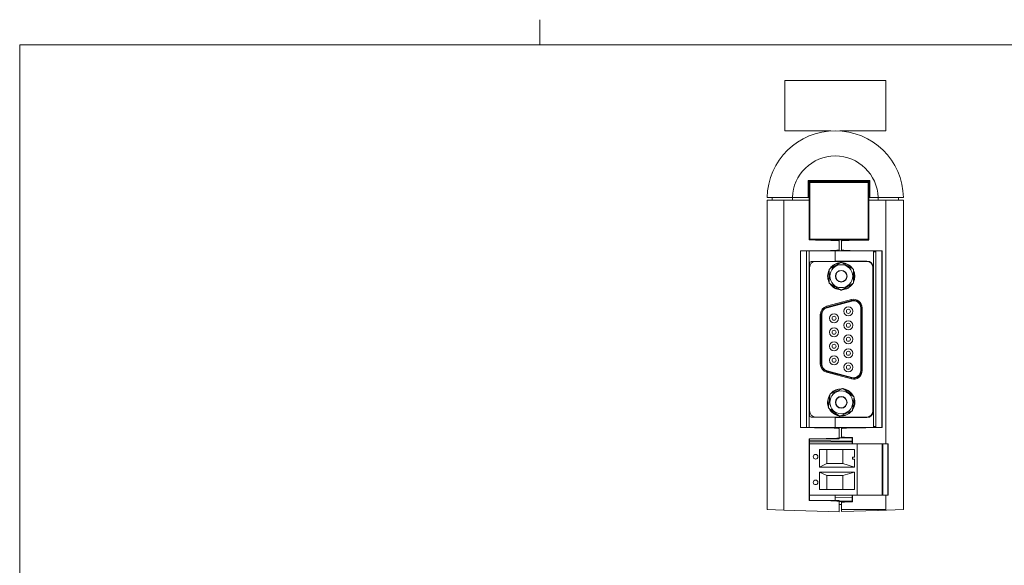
# Model space of a CAD drawing. Header units: millimetres. Extents: x 18 to 412, y 5 to 292.
# Tile 3 of 4: x 20 to 215, y 184 to 292. Entities that reach past the tile are written whole.
import ezdxf

# ---------------------------------------------------------------- set-up
doc = ezdxf.new("R2010")
doc.units = ezdxf.units.MM
doc.linetypes.add('SLD-Solid', pattern=[0])

msp = doc.modelspace()

# ---------------------------------------------------------------- linework, layer by layer
at = {"color": 7, "linetype": 'SLD-Solid', "lineweight": 0}
for p, q in [((123, 287), (123, 292)), ((20, 287), (410, 287)), ((20, 287), (20, 10))]:
    msp.add_line(p, q, dxfattribs=at)
at = {"color": 7, "linetype": 'SLD-Solid', "lineweight": 15}
for p, q in [((171.51, 269.97), (171.51, 279.97)), ((171.51, 279.97), (191.51, 279.97)), ((191.51, 279.97), (191.51, 269.97)), ((180.61, 269.97), (171.51, 269.97)), ((191.51, 269.97), (182.41, 269.97)), ((173.48, 267.35), (173.47, 267.34)), ((176.11, 260.14), (188.36, 260.14)), ((176.11, 256.75), (176.11, 260.14)), ((176.11, 260.14), (176.31, 259.94)), ((176.31, 259.94), (176.31, 256.75)), ((188.16, 259.94), (176.31, 259.94)), ((176.41, 259.94), (176.41, 259.81)), ((176.41, 259.81), (176.48, 259.74)), ((176.41, 259.81), (176.41, 255.29)), ((188.06, 259.81), (176.41, 259.81)), ((176.48, 259.74), (176.48, 248.53)), ((187.99, 259.74), (176.48, 259.74)), ((188.06, 259.81), (187.99, 259.74)), ((187.99, 248.53), (187.99, 259.74)), ((188.06, 248.46), (188.06, 259.81)), ((188.36, 260.14), (188.16, 259.94)), ((188.16, 256.75), (188.16, 259.94)), ((188.36, 260.14), (188.36, 256.75)), ((168.01, 256.22), (168.01, 194.97)), ((168.01, 256.22), (171.35, 256.22)), ((169.01, 256.22), (169.01, 256.75)), ((171.35, 194.86), (171.35, 256.22)), ((176.31, 256.22), (171.35, 256.22)), ((173.02, 256.75), (173.01, 256.75)), ((176.11, 256.75), (173.02, 256.75)), ((176.31, 256.75), (176.11, 256.75)), ((176.31, 256.22), (176.31, 256.75)), ((176.31, 248.36), (176.31, 256.22)), ((176.31, 256.22), (176.31, 248.36)), ((176.31, 256.22), (176.31, 256.22)), ((188.16, 255.5), (188.06, 255.5)), ((188.06, 255.47), (188.16, 255.47)), ((188.36, 256.75), (188.16, 256.75)), ((188.16, 256.22), (188.16, 256.75)), ((188.16, 248.36), (188.16, 256.22)), ((188.16, 256.22), (188.17, 256.22)), ((188.17, 248.36), (188.17, 256.22)), ((191.51, 256.22), (188.17, 256.22)), ((190.01, 256.75), (188.36, 256.75)), ((190.01, 256.75), (190.01, 256.75)), ((191.51, 207.95), (191.51, 256.22)), ((191.51, 256.22), (195.01, 256.22)), ((194.01, 256.22), (194.01, 256.75)), ((195.01, 256.22), (195.01, 194.97)), ((176.41, 255.4), (176.31, 255.4)), ((176.41, 255.29), (176.31, 255.29)), ((176.41, 252.99), (176.41, 255.29)), ((176.31, 252.99), (176.41, 252.99)), ((176.41, 252.99), (176.41, 248.46)), ((176.41, 249.9), (176.31, 249.9)), ((176.31, 248.36), (176.31, 248.36)), ((176.31, 248.36), (182.26, 248.36)), ((176.41, 248.46), (176.48, 248.53)), ((176.41, 248.46), (176.41, 248.36)), ((176.41, 248.46), (188.06, 248.46)), ((176.48, 248.53), (187.99, 248.53)), ((182.26, 248.36), (182.76, 248.36)), ((182.26, 248.36), (182.26, 248.16)), ((182.26, 248.16), (182.26, 246.38)), ((182.76, 248.36), (188.16, 248.36)), ((182.76, 248.16), (182.76, 248.36)), ((182.76, 246.38), (182.76, 248.16)), ((187.01, 248.36), (187.01, 248.46)), ((188.06, 248.46), (187.99, 248.53)), ((188.16, 249.27), (188.06, 249.27)), ((188.16, 248.98), (188.06, 248.98)), ((188.16, 248.36), (188.17, 248.36)), ((174.63, 246.18), (174.61, 246.18)), ((174.61, 246.18), (174.61, 211.18)), ((176.11, 246.18), (174.63, 246.18)), ((175.81, 211.18), (175.81, 246.18)), ((176.11, 246.19), (176.11, 246.18)), ((182.26, 246.18), (176.11, 246.18)), ((176.31, 246.18), (176.31, 211.18)), ((181.51, 246.18), (181.51, 246.18)), ((182.76, 246.18), (181.51, 246.18)), ((181.51, 244.18), (181.51, 246.18)), ((181.51, 246.18), (181.51, 244.08)), ((182.26, 246.38), (182.26, 246.18)), ((182.76, 246.18), (182.76, 246.38)), ((188.86, 246.18), (182.76, 246.18)), ((188.86, 246.19), (188.86, 246.18)), ((190.4, 246.18), (188.86, 246.18)), ((189.56, 245.98), (189.06, 245.98)), ((189.06, 211.38), (189.06, 245.98)), ((189.56, 245.98), (189.56, 211.38)), ((190.4, 246.18), (190.78, 246.18)), ((190.76, 211.18), (190.76, 246.18)), ((190.78, 211.18), (190.78, 246.18)), ((176.41, 242.93), (176.41, 243.81)), ((176.41, 243.78), (176.41, 213.58)), ((181.51, 244.08), (176.71, 244.08)), ((187.76, 244.09), (177.61, 244.09)), ((187.75, 244.18), (181.51, 244.18)), ((187.01, 244.08), (187.01, 244.18)), ((188.32, 243.95), (188.5, 243.95)), ((176.41, 214.48), (176.41, 242.89)), ((188.84, 243.42), (188.94, 243.42)), ((188.96, 214.48), (188.96, 242.89)), ((179.8, 235.23), (184.7, 236.54)), ((179.85, 235.04), (184.75, 236.35)), ((179.86, 234.99), (184.76, 236.3)), ((184.78, 236.25), (179.88, 234.94)), ((184.7, 236.54), (184.75, 236.35)), ((184.75, 236.35), (184.76, 236.3)), ((184.76, 236.3), (184.78, 236.25)), ((179.8, 235.23), (179.85, 235.04)), ((179.85, 235.04), (179.86, 234.99)), ((179.86, 234.99), (179.88, 234.94)), ((186.59, 234.9), (186.54, 234.9)), ((186.54, 222.47), (186.54, 234.9)), ((186.59, 234.9), (186.59, 222.47)), ((186.64, 234.9), (186.59, 234.9)), ((186.64, 234.9), (186.64, 222.47)), ((186.84, 234.9), (186.64, 234.9)), ((186.84, 234.9), (186.84, 222.47)), ((178.54, 223.78), (178.54, 233.59)), ((178.54, 233.59), (178.74, 233.59)), ((178.74, 223.78), (178.74, 233.59)), ((178.74, 233.59), (178.79, 233.59)), ((178.79, 223.78), (178.79, 233.59)), ((178.79, 233.59), (178.84, 233.59)), ((178.84, 233.59), (178.84, 223.78)), ((178.74, 223.78), (178.54, 223.78)), ((178.79, 223.78), (178.74, 223.78)), ((178.84, 223.78), (178.79, 223.78)), ((179.85, 222.33), (179.8, 222.14)), ((179.86, 222.38), (179.85, 222.33)), ((184.75, 221.02), (179.85, 222.33)), ((179.88, 222.43), (179.86, 222.38)), ((184.76, 221.07), (179.86, 222.38)), ((179.88, 222.43), (184.78, 221.12)), ((186.54, 222.47), (186.59, 222.47)), ((186.59, 222.47), (186.64, 222.47)), ((186.64, 222.47), (186.84, 222.47)), ((184.7, 220.83), (179.8, 222.14)), ((184.75, 221.02), (184.7, 220.83)), ((184.76, 221.07), (184.75, 221.02)), ((184.78, 221.12), (184.76, 221.07)), ((176.41, 213.56), (176.41, 214.43)), ((176.71, 213.28), (181.51, 213.28)), ((187.76, 213.28), (177.61, 213.28)), ((181.51, 213.28), (181.51, 211.18)), ((181.51, 213.18), (187.75, 213.18)), ((181.51, 211.18), (181.51, 213.18)), ((188.22, 213.27), (183.37, 213.18)), ((174.61, 211.18), (174.63, 211.18)), ((174.63, 211.18), (176.11, 211.18)), ((176.11, 211.18), (176.11, 211.18)), ((176.11, 211.18), (182.26, 211.18)), ((182.26, 211.18), (182.76, 211.18)), ((182.26, 211.18), (182.26, 210.98)), ((182.26, 210.98), (182.26, 209.15)), ((182.76, 211.18), (188.86, 211.18)), ((182.76, 210.98), (182.76, 211.18)), ((182.76, 209.35), (182.76, 210.98)), ((188.86, 211.18), (188.86, 211.18)), ((188.86, 211.18), (190.4, 211.18)), ((189.56, 211.38), (189.06, 211.38)), ((190.78, 211.18), (190.4, 211.18)), ((176.31, 196.77), (176.31, 208.96)), ((176.31, 208.95), (176.31, 208.96)), ((182.26, 208.95), (176.31, 208.95)), ((176.31, 208.95), (176.31, 196.77)), ((176.41, 208.95), (176.41, 207.95)), ((176.41, 208.66), (184.86, 208.52)), ((182.26, 209.15), (182.76, 209.15)), ((182.26, 209.15), (182.26, 208.95)), ((182.76, 209.15), (182.76, 209.35)), ((184.86, 209.15), (182.76, 209.15)), ((184.86, 209.15), (184.92, 209.21)), ((184.86, 207.95), (184.86, 209.15)), ((184.92, 207.95), (184.92, 209.21)), ((176.41, 207.2), (176.31, 207.2)), ((185.81, 207.95), (176.41, 207.95)), ((176.41, 207.95), (176.41, 197.79)), ((185.31, 206.85), (178.41, 206.85)), ((178.41, 206.85), (178.41, 203.37)), ((179.81, 206.85), (179.81, 204.07)), ((183.01, 204.07), (183.01, 206.85)), ((185.31, 205.35), (185.31, 206.85)), ((185.81, 197.79), (185.81, 207.95)), ((190.81, 207.95), (185.81, 207.95)), ((190.81, 197.79), (190.81, 207.95)), ((190.91, 207.95), (190.81, 207.95)), ((190.91, 197.79), (190.91, 207.95)), ((191.91, 207.95), (190.91, 207.95)), ((191.91, 197.79), (191.91, 207.95)), ((192.01, 207.95), (191.91, 207.95)), ((192.01, 197.79), (192.01, 207.95)), ((184.91, 205.35), (184.91, 204.95)), ((185.31, 205.35), (184.91, 205.35)), ((184.91, 204.95), (185.31, 204.95)), ((185.31, 203.37), (185.31, 204.95)), ((179.81, 204.07), (178.41, 203.37)), ((178.41, 203.37), (185.31, 203.37)), ((179.81, 204.07), (183.01, 204.07)), ((183.01, 204.07), (185.31, 203.37)), ((178.41, 202.37), (185.31, 202.37)), ((178.41, 198.89), (178.41, 202.37)), ((179.81, 201.67), (178.41, 202.37)), ((179.81, 198.89), (179.81, 201.67)), ((179.81, 201.67), (183.01, 201.67)), ((183.01, 201.67), (185.31, 202.37)), ((183.01, 201.67), (183.01, 198.89)), ((185.31, 202.37), (185.31, 198.89)), ((185.31, 198.89), (178.41, 198.89)), ((185.81, 197.79), (176.41, 197.79)), ((176.41, 197.79), (176.41, 196.9)), ((181.51, 197.79), (181.51, 197.25)), ((181.51, 197.25), (184.86, 197.37)), ((181.51, 197.25), (181.51, 196.77)), ((184.86, 196.57), (184.86, 197.79)), ((184.92, 196.51), (184.92, 197.79)), ((190.81, 197.79), (185.81, 197.79)), ((190.91, 197.79), (190.81, 197.79)), ((191.91, 197.79), (190.91, 197.79)), ((191.51, 194.97), (191.51, 197.79)), ((192.01, 197.79), (191.91, 197.79)), ((176.41, 196.9), (176.31, 196.9)), ((176.31, 196.77), (176.31, 196.77)), ((176.31, 196.77), (182.26, 196.77)), ((182.26, 196.77), (182.26, 196.57)), ((182.26, 196.58), (184.86, 196.63)), ((182.76, 196.57), (182.26, 196.57)), ((182.26, 196.57), (182.26, 194.52)), ((182.76, 195.97), (182.26, 195.97)), ((182.76, 196.57), (184.86, 196.57)), ((182.76, 196.37), (182.76, 196.57)), ((182.76, 196.37), (182.76, 194.97)), ((184.86, 196.57), (184.92, 196.51)), ((168.01, 194.97), (171.35, 194.86)), ((171.35, 194.86), (182.26, 194.52)), ((182.76, 194.97), (190.01, 194.97)), ((182.76, 194.54), (182.76, 194.97)), ((182.76, 194.54), (190.01, 194.79)), ((190.01, 194.97), (190.01, 194.79)), ((191.51, 194.97), (190.01, 194.97)), ((190.01, 194.79), (195.01, 194.97))]:
    msp.add_line(p, q, dxfattribs=at)
at = {"color": 8, "linetype": 'SLD-Solid', "lineweight": 15}
for p, q in [((173.01, 256.22), (173.01, 256.75)), ((190.01, 256.22), (190.01, 256.75)), ((184.86, 208.35), (176.41, 208.35))]:
    msp.add_line(p, q, dxfattribs=at)
at = {"color": 8, "linetype": 'SLD-Solid', "lineweight": 15, "flags": 128}
for points in [[(185.34, 241.18), (185.26, 241.84), (185.1, 242.28)], [(185.13, 240.15), (185.26, 240.52), (185.34, 241.18)], [(185.32, 215.86), (185.32, 216.52), (185.22, 216.98)], [(184.98, 214.86), (185.15, 215.21), (185.32, 215.86)]]:
    msp.add_lwpolyline(points, dxfattribs=at)
at = {"color": 7, "linetype": 'SLD-Solid', "lineweight": 15, "flags": 128}
for points in [[(185.14, 242.32), (185.3, 241.85), (185.39, 241.18)], [(185.39, 241.18), (185.3, 240.51), (185.11, 239.99)], [(185.26, 217.01), (185.37, 216.53), (185.37, 215.85)], [(185.37, 215.85), (185.2, 215.19), (184.94, 214.7)]]:
    msp.add_lwpolyline(points, dxfattribs=at)
at = {"color": 7, "linetype": 'SLD-Solid', "lineweight": 15}
for centre, radius in [((182.69, 241.18), 2.27), ((182.69, 241.18), 1.15), ((182.69, 241.18), 1.1), ((184.11, 234.22), 0.9), ((184.11, 234.22), 0.4), ((181.27, 232.84), 0.9), ((181.27, 232.84), 0.4), ((184.11, 231.45), 0.9), ((181.27, 230.07), 0.9), ((181.27, 230.07), 0.4), ((184.11, 231.45), 0.4), ((181.27, 227.3), 0.9), ((184.11, 228.68), 0.9), ((184.11, 228.68), 0.4), ((181.27, 227.3), 0.4), ((184.11, 225.91), 0.9), ((184.11, 225.91), 0.4), ((181.27, 224.53), 0.9), ((181.27, 224.53), 0.4), ((184.11, 223.14), 0.9), ((184.11, 223.14), 0.4), ((182.69, 216.19), 2.27), ((182.69, 216.19), 1.15), ((182.69, 216.19), 1.1), ((177.61, 205.41), 0.45), ((177.61, 200.33), 0.45)]:
    msp.add_circle(centre, radius, dxfattribs=at)
for centre, radius, start, end in [((181.51, 256.5), 13.5, 1.0611, 178.9389), ((181.51, 256.5), 8.5, 1.6854, 178.3146), ((188.86, 245.98), 0.2, 0, 90), ((188.86, 245.98), 0.7, 0, 16.6015), ((177.61, 242.89), 1.2, 90, 180), ((176.71, 243.78), 0.3, 90, 180), ((182.69, 241.18), 2.7, 95.1152, 145.0519), ((182.69, 241.18), 2.7, 34.1209, 86.5847), ((187.75, 242.87), 1.31, 0.4597, 90), ((187.76, 242.89), 1.2, 0, 90), ((182.69, 241.18), 2.7, 152.9049, 205.4902), ((182.69, 241.18), 2.7, 214.7494, 266.6945), ((182.69, 241.18), 2.7, 274.6827, 324.9188), ((185.14, 234.9), 1.7, 0, 105), ((185.14, 234.9), 1.5, 0, 105), ((185.14, 234.9), 1.45, 0, 105), ((185.14, 234.9), 1.4, 0, 105), ((180.24, 233.59), 1.7, 105, 180), ((180.24, 233.59), 1.5, 105, 180), ((180.24, 233.59), 1.45, 105, 180), ((180.24, 233.59), 1.4, 105, 180), ((180.24, 223.78), 1.7, 180, 255), ((180.24, 223.78), 1.5, 180, 255), ((180.24, 223.78), 1.45, 180, 255), ((180.24, 223.78), 1.4, 180, 255), ((185.14, 222.47), 1.7, 255, 0), ((185.14, 222.47), 1.5, 255, 0), ((185.14, 222.47), 1.45, 255, 0), ((185.14, 222.47), 1.4, 255, 0), ((182.69, 216.19), 2.7, 90, 137.8226), ((182.69, 216.19), 2.7, 26.8916, 79.3431), ((182.69, 216.19), 2.7, 145.6757, 198.261), ((177.61, 214.48), 1.2, 180, 270), ((182.69, 216.19), 2.7, 207.5202, 259.4652), ((187.75, 214.49), 1.31, 270, 359.5403), ((187.76, 214.48), 1.2, 270, 0), ((176.71, 213.58), 0.3, 180, 270), ((182.69, 216.19), 2.7, 267.4535, 317.6895), ((188.86, 211.38), 0.2, 270, 0), ((188.86, 211.38), 0.7, 343.3985, 0)]:
    msp.add_arc(centre, radius, start, end, dxfattribs=at)
at = {"color": 8, "linetype": 'SLD-Solid', "lineweight": 15}
for centre, start, end in [((182.69, 241.18), 96.673, 143.2688), ((182.69, 241.18), 37.323, 82.5352), ((182.69, 241.18), 156.4001, 204.0502), ((182.69, 241.18), 217.5404, 262.5273), ((182.69, 241.18), 275.0722, 324.0968), ((182.69, 216.19), 89.4437, 136.0395), ((182.69, 216.19), 30.0937, 75.306), ((182.69, 216.19), 149.1708, 196.8209), ((182.69, 216.19), 210.3112, 255.298), ((182.69, 216.19), 267.8429, 316.8675)]:
    msp.add_arc(centre, 2.65, start, end, dxfattribs=at)
at = {"color": 7, "linetype": 'SLD-Solid', "lineweight": 15}
for centre, start_param, end_param in [((174.63, 248.16), 0, 1.348648), ((190.4, 248.16), 1.866947, 3.141593), ((174.63, 246.38), 4.712389, 4.908425), ((174.63, 246.38), 4.908425, 6.283185), ((190.4, 246.38), 3.141593, 4.509808), ((190.4, 246.38), 4.509808, 4.712389), ((174.63, 210.98), 1.37476, 1.570796), ((174.63, 210.98), 0, 1.37476), ((190.4, 210.98), 1.773378, 3.141593), ((190.4, 210.98), 1.570796, 1.773378), ((174.63, 209.15), 4.934537, 6.283185), ((190.4, 209.35), 3.141593, 3.912739), ((174.63, 196.57), 0, 1.348648), ((190.4, 196.37), 2.370447, 3.141593)]:
    msp.add_ellipse(centre, major_axis=(7.64, 0), ratio=0.026186, start_param=start_param, end_param=end_param, dxfattribs=at)
for points, knots in [([(176.19, 268.91), (176.19, 268.9), (176.15, 268.89), (176.14, 268.89), (176.13, 268.88), (176.13, 268.88), (176.13, 268.88)], [0, 0, 0, 0, 0.046458, 0.632779, 0.90449, 1, 1, 1, 1]), ([(189.56, 267.34), (189.56, 267.34), (189.57, 267.33), (189.55, 267.34), (189.54, 267.35)], [0, 0, 0, 0, 0.342869, 1, 1, 1, 1]), ([(168.02, 256.75), (168.02, 256.75), (168.05, 256.75), (168.18, 256.75), (168.27, 256.75), (168.52, 256.75), (168.68, 256.75), (169.04, 256.75), (169.25, 256.75), (169.71, 256.75), (169.96, 256.75), (170.37, 256.75), (170.51, 256.75), (170.8, 256.75), (170.95, 256.75), (171.4, 256.75), (171.72, 256.75), (172.36, 256.75), (172.69, 256.75), (173.01, 256.75)], [0, 0, 0, 0, 0.125, 0.125, 0.25, 0.25, 0.375, 0.375, 0.5, 0.5, 0.625, 0.625, 0.6875, 0.6875, 0.75, 0.75, 0.875, 0.875, 1, 1, 1, 1]), ([(190.01, 256.75), (190.34, 256.75), (190.67, 256.75), (191.31, 256.75), (191.62, 256.75), (192.22, 256.75), (192.52, 256.75), (193.06, 256.75), (193.32, 256.75), (193.78, 256.75), (193.99, 256.75), (194.35, 256.75), (194.51, 256.75), (194.76, 256.75), (194.85, 256.75), (194.98, 256.75), (195.01, 256.75), (195.01, 256.75)], [0, 0, 0, 0, 0.125, 0.125, 0.25, 0.25, 0.375, 0.375, 0.5, 0.5, 0.625, 0.625, 0.75, 0.75, 0.875, 0.875, 1, 1, 1, 1]), ([(180.29, 242.56), (180.29, 242.56), (180.31, 242.58), (180.39, 242.62), (180.43, 242.65), (180.58, 242.74), (180.7, 242.8), (180.92, 242.93), (181.03, 243), (181.26, 243.13), (181.38, 243.19), (181.6, 243.32), (181.72, 243.39), (181.95, 243.52), (182.06, 243.59), (182.28, 243.72), (182.4, 243.78), (182.55, 243.87), (182.59, 243.89), (182.66, 243.94), (182.69, 243.95), (182.69, 243.95)], [0, 0, 0, 0, 0.0625, 0.0625, 0.125, 0.125, 0.25, 0.25, 0.375, 0.375, 0.5, 0.5, 0.625, 0.625, 0.75, 0.75, 0.875, 0.875, 0.9375, 0.9375, 1, 1, 1, 1]), ([(182.69, 243.95), (182.69, 243.95), (182.71, 243.94), (182.79, 243.89), (182.83, 243.87), (182.98, 243.78), (183.1, 243.71), (183.32, 243.59), (183.43, 243.52), (183.66, 243.39), (183.78, 243.32), (184, 243.19), (184.12, 243.13), (184.35, 242.99), (184.46, 242.93), (184.68, 242.8), (184.8, 242.73), (184.95, 242.65), (184.99, 242.62), (185.06, 242.58), (185.09, 242.56), (185.09, 242.56)], [0, 0, 0, 0, 0.0625, 0.0625, 0.125, 0.125, 0.25, 0.25, 0.375, 0.375, 0.5, 0.5, 0.625, 0.625, 0.75, 0.75, 0.875, 0.875, 0.9375, 0.9375, 1, 1, 1, 1]), ([(180.29, 239.79), (180.29, 239.79), (180.29, 239.82), (180.29, 239.91), (180.29, 239.96), (180.29, 240.14), (180.29, 240.26), (180.29, 240.52), (180.29, 240.66), (180.29, 240.92), (180.29, 241.05), (180.29, 241.31), (180.29, 241.44), (180.29, 241.71), (180.29, 241.84), (180.29, 242.09), (180.29, 242.22), (180.29, 242.4), (180.29, 242.45), (180.29, 242.54), (180.29, 242.56), (180.29, 242.56)], [0, 0, 0, 0, 0.0625, 0.0625, 0.125, 0.125, 0.25, 0.25, 0.375, 0.375, 0.5, 0.5, 0.625, 0.625, 0.75, 0.75, 0.875, 0.875, 0.9375, 0.9375, 1, 1, 1, 1]), ([(185.09, 242.56), (185.09, 242.56), (185.09, 242.54), (185.09, 242.45), (185.09, 242.4), (185.09, 242.22), (185.09, 242.09), (185.09, 241.83), (185.09, 241.7), (185.09, 241.44), (185.09, 241.31), (185.09, 241.04), (185.09, 240.91), (185.09, 240.65), (185.09, 240.52), (185.09, 240.27), (185.09, 240.14), (185.09, 239.96), (185.09, 239.91), (185.09, 239.82), (185.09, 239.79), (185.09, 239.79)], [0, 0, 0, 0, 0.0625, 0.0625, 0.125, 0.125, 0.25, 0.25, 0.375, 0.375, 0.5, 0.5, 0.625, 0.625, 0.75, 0.75, 0.875, 0.875, 0.9375, 0.9375, 1, 1, 1, 1]), ([(182.69, 238.41), (182.69, 238.41), (182.66, 238.42), (182.59, 238.46), (182.54, 238.49), (182.39, 238.58), (182.28, 238.64), (182.06, 238.77), (181.94, 238.84), (181.72, 238.97), (181.6, 239.04), (181.37, 239.17), (181.26, 239.23), (181.03, 239.36), (180.92, 239.43), (180.69, 239.56), (180.58, 239.62), (180.43, 239.71), (180.39, 239.74), (180.31, 239.78), (180.29, 239.79), (180.29, 239.79)], [0, 0, 0, 0, 0.0625, 0.0625, 0.125, 0.125, 0.25, 0.25, 0.375, 0.375, 0.5, 0.5, 0.625, 0.625, 0.75, 0.75, 0.875, 0.875, 0.9375, 0.9375, 1, 1, 1, 1]), ([(185.09, 239.79), (185.09, 239.79), (185.06, 239.78), (184.99, 239.74), (184.94, 239.71), (184.79, 239.62), (184.68, 239.56), (184.46, 239.43), (184.34, 239.36), (184.12, 239.23), (184, 239.17), (183.77, 239.03), (183.66, 238.97), (183.43, 238.84), (183.32, 238.77), (183.09, 238.64), (182.98, 238.58), (182.83, 238.49), (182.79, 238.46), (182.71, 238.42), (182.69, 238.41), (182.69, 238.41)], [0, 0, 0, 0, 0.0625, 0.0625, 0.125, 0.125, 0.25, 0.25, 0.375, 0.375, 0.5, 0.5, 0.625, 0.625, 0.75, 0.75, 0.875, 0.875, 0.9375, 0.9375, 1, 1, 1, 1]), ([(180.48, 217.87), (180.48, 217.87), (180.51, 217.88), (180.59, 217.91), (180.64, 217.93), (180.8, 218), (180.92, 218.05), (181.16, 218.15), (181.28, 218.2), (181.52, 218.3), (181.64, 218.35), (181.88, 218.45), (182, 218.5), (182.25, 218.61), (182.37, 218.66), (182.61, 218.76), (182.73, 218.81), (182.89, 218.87), (182.93, 218.9), (183.01, 218.93), (183.04, 218.94), (183.04, 218.94)], [0, 0, 0, 0, 0.0625, 0.0625, 0.125, 0.125, 0.25, 0.25, 0.375, 0.375, 0.5, 0.5, 0.625, 0.625, 0.75, 0.75, 0.875, 0.875, 0.9375, 0.9375, 1, 1, 1, 1]), ([(183.04, 218.94), (183.04, 218.94), (183.06, 218.92), (183.13, 218.87), (183.17, 218.84), (183.31, 218.73), (183.41, 218.65), (183.62, 218.5), (183.72, 218.42), (183.93, 218.26), (184.04, 218.18), (184.25, 218.02), (184.35, 217.94), (184.56, 217.78), (184.67, 217.7), (184.87, 217.54), (184.98, 217.47), (185.11, 217.36), (185.16, 217.33), (185.22, 217.28), (185.24, 217.26), (185.24, 217.26)], [0, 0, 0, 0, 0.0625, 0.0625, 0.125, 0.125, 0.25, 0.25, 0.375, 0.375, 0.5, 0.5, 0.625, 0.625, 0.75, 0.75, 0.875, 0.875, 0.9375, 0.9375, 1, 1, 1, 1]), ([(180.13, 215.12), (180.13, 215.12), (180.14, 215.15), (180.15, 215.23), (180.15, 215.28), (180.18, 215.46), (180.19, 215.58), (180.23, 215.84), (180.24, 215.97), (180.28, 216.23), (180.29, 216.36), (180.33, 216.62), (180.34, 216.75), (180.37, 217.01), (180.39, 217.14), (180.42, 217.4), (180.44, 217.53), (180.46, 217.7), (180.47, 217.75), (180.48, 217.84), (180.48, 217.87), (180.48, 217.87)], [0, 0, 0, 0, 0.0625, 0.0625, 0.125, 0.125, 0.25, 0.25, 0.375, 0.375, 0.5, 0.5, 0.625, 0.625, 0.75, 0.75, 0.875, 0.875, 0.9375, 0.9375, 1, 1, 1, 1]), ([(185.24, 217.26), (185.24, 217.26), (185.24, 217.23), (185.23, 217.15), (185.22, 217.1), (185.2, 216.92), (185.19, 216.8), (185.15, 216.54), (185.14, 216.41), (185.1, 216.15), (185.09, 216.01), (185.05, 215.75), (185.04, 215.62), (185, 215.37), (184.99, 215.24), (184.96, 214.98), (184.94, 214.85), (184.92, 214.68), (184.91, 214.63), (184.9, 214.54), (184.9, 214.51), (184.9, 214.51)], [0, 0, 0, 0, 0.0625, 0.0625, 0.125, 0.125, 0.25, 0.25, 0.375, 0.375, 0.5, 0.5, 0.625, 0.625, 0.75, 0.75, 0.875, 0.875, 0.9375, 0.9375, 1, 1, 1, 1]), ([(182.34, 213.44), (182.34, 213.44), (182.32, 213.46), (182.25, 213.51), (182.21, 213.54), (182.07, 213.65), (181.96, 213.73), (181.76, 213.88), (181.66, 213.96), (181.45, 214.12), (181.34, 214.2), (181.13, 214.36), (181.03, 214.44), (180.82, 214.6), (180.71, 214.68), (180.51, 214.83), (180.4, 214.91), (180.27, 215.02), (180.22, 215.05), (180.16, 215.1), (180.13, 215.12), (180.13, 215.12)], [0, 0, 0, 0, 0.0625, 0.0625, 0.125, 0.125, 0.25, 0.25, 0.375, 0.375, 0.5, 0.5, 0.625, 0.625, 0.75, 0.75, 0.875, 0.875, 0.9375, 0.9375, 1, 1, 1, 1]), ([(184.9, 214.51), (184.9, 214.51), (184.87, 214.5), (184.79, 214.47), (184.74, 214.45), (184.58, 214.38), (184.46, 214.33), (184.22, 214.23), (184.1, 214.18), (183.86, 214.08), (183.74, 214.03), (183.5, 213.92), (183.37, 213.87), (183.13, 213.77), (183.01, 213.72), (182.77, 213.62), (182.65, 213.57), (182.49, 213.5), (182.44, 213.48), (182.37, 213.45), (182.34, 213.44), (182.34, 213.44)], [0, 0, 0, 0, 0.0625, 0.0625, 0.125, 0.125, 0.25, 0.25, 0.375, 0.375, 0.5, 0.5, 0.625, 0.625, 0.75, 0.75, 0.875, 0.875, 0.9375, 0.9375, 1, 1, 1, 1])]:
    msp.add_open_spline(points, degree=3, knots=knots, dxfattribs=at)

doc.saveas('drawing.dxf')
